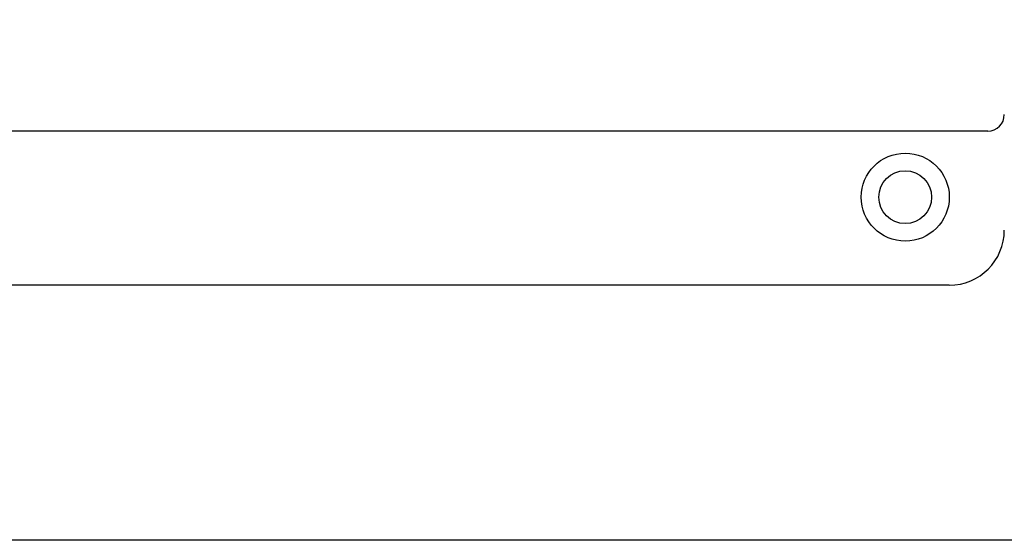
# Model space of a CAD drawing. Header units: millimetres. Extents: x 6964 to 8548, y -230 to 508.
# Tile 29 of 137: x 7351 to 7441, y -230 to -183. Entities that reach past the tile are written whole.
import ezdxf

# ---------------------------------------------------------------- set-up
doc = ezdxf.new("R2010")
doc.units = ezdxf.units.MM
doc.header["$LTSCALE"] = 3

msp = doc.modelspace()

# ---------------------------------------------------------------- linework, layer by layer
at = {"linetype": 'Continuous', "lineweight": 30}
for p, q in [((7439.249, -192.786), (7040.249, -192.786)), ((7435.749, -206.786), (7043.749, -206.786))]:
    msp.add_line(p, q, dxfattribs=at)
at = {"color": 1}
msp.add_lwpolyline([(6964.349, 508.163), (8121.422, 508.163), (8121.422, -229.964), (6964.349, -229.964)], close=True, dxfattribs=at)
at = {"linetype": 'Continuous', "lineweight": 30}
for radius in [4, 2.4]:
    msp.add_circle((7431.749, -198.786), radius, dxfattribs=at)
for centre, radius in [((7439.249, -191.286), 1.5), ((7435.749, -201.786), 5)]:
    msp.add_arc(centre, radius, 270, 0, dxfattribs=at)

doc.saveas('drawing.dxf')
